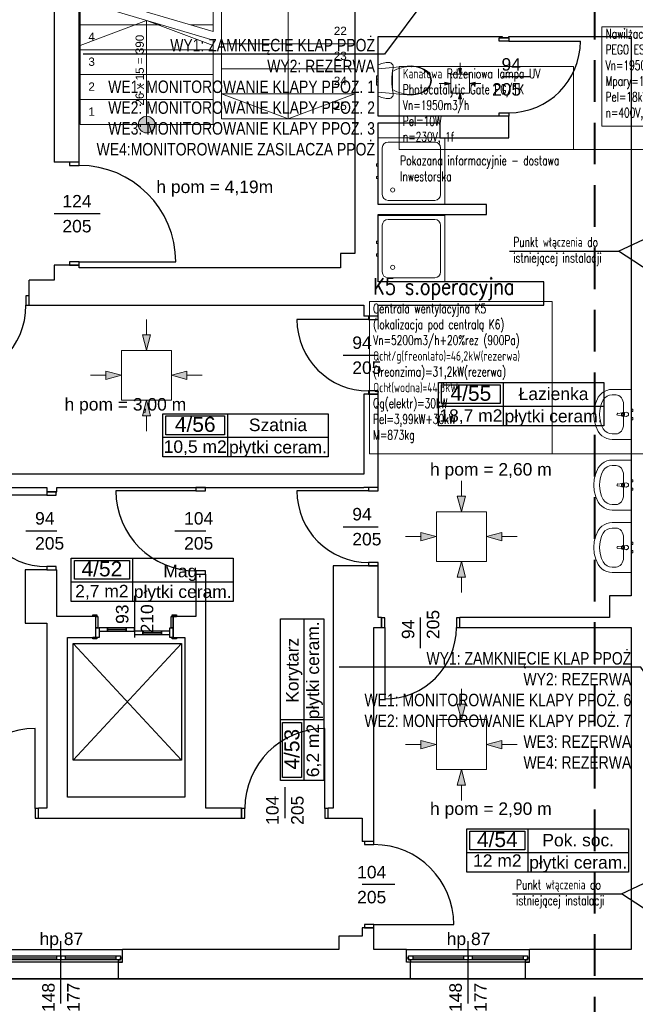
# Model space of a CAD drawing. Header units: millimetres. Extents: x -165365 to -33565, y 7406 to 103342.
# Tile 256 of 256: x -93692 to -86298, y 68937 to 80765. Entities that reach past the tile are written whole.
import ezdxf
from ezdxf import colors
from ezdxf.entities.mleader import LeaderData, LeaderLine
from ezdxf.enums import TextEntityAlignment as Align
from ezdxf.math import Vec2, Vec3

# ---------------------------------------------------------------- set-up
doc = ezdxf.new("R2010")
doc.units = ezdxf.units.MM
doc.header["$MEASUREMENT"] = 0
doc.linetypes.add('DASHED2', pattern=[0.375, 0.25, -0.125])
for name, color, linetype in [('___INST__AR_podstawy', 3, 'Continuous'), ('Drzwi', 252, 'Continuous'), ('Linia', 252, 'Continuous'), ('Obiekt', 252, 'Continuous'), ('Okno', 252, 'Continuous'), ('Polilinia', 252, 'Continuous'), ('Strefa', 252, 'Continuous'), ('Strop', 252, 'Continuous'), ('Słup', 252, 'Continuous'), ('Tekst', 252, 'Continuous'), ('Ściana', 252, 'Continuous')]:
    doc.layers.add(name, color=color, linetype=linetype)
doc.layers.add('HVAC_WENTYLACJA_ETYKIETY', color=3, linetype='Continuous', lineweight=18)
doc.layers.add('Linia SSP', color=240, linetype='Continuous', lineweight=35)
doc.styles.add('Arial', font='arial.ttf')
doc.styles.add('OPIS1', font='ROMANS.SHX', dxfattribs={"width": 0.9})
doc.styles.add('Times new roman', font='arial.ttf')

# ---------------------------------------------------------------- blocks, each defined once
blk = doc.blocks.new('A$C67C5DD2D')
at = {"layer": 'Linia', "linetype": 'Continuous', "lineweight": 13}
for points in [[(76962, 12275), (76981, 12345), (76944, 12345)], [(76849, 12162), (76779, 12181), (76779, 12143)], [(77075, 12162), (77145, 12143), (77145, 12181)], [(76962, 12050), (76944, 11980), (76981, 11980)], [(73195, 8959), (73246, 9145), (73146, 9145)], [(72894, 8659), (72708, 8709), (72708, 8609)], [(73495, 8659), (73682, 8609), (73682, 8709)], [(73195, 8359), (73146, 8172), (73246, 8172)], [(76978, 7021), (77029, 7207), (76929, 7207)], [(76677, 6721), (76491, 6771), (76491, 6671)], [(77278, 6721), (77465, 6671), (77465, 6771)], [(76978, 6421), (76929, 6234), (77029, 6234)], [(76978, 4522), (77029, 4709), (76929, 4709)], [(76677, 4222), (76491, 4272), (76491, 4172)], [(77278, 4222), (77465, 4172), (77465, 4272)], [(76978, 3922), (76929, 3735), (77029, 3736)]]:
    blk.add_hatch(color=252, dxfattribs=at).paths.add_polyline_path(points)
at = {"layer": 'Obiekt', "linetype": 'Continuous'}
blk.add_hatch(color=252, dxfattribs=at).paths.add_polyline_path([(73298, 11670, 1), (73098, 11670, 1)])
at = {"layer": 'Drzwi', "color": 252}
for p, q in [((77433, 12673), (77433, 12713)), ((77433, 12713), (77548, 12713)), ((77548, 12673), (77433, 12673)), ((77548, 12713), (77468, 12713)), ((77548, 12713), (77548, 12673)), ((77548, 12673), (78408, 12673)), ((77433, 11773), (77433, 11813)), ((77433, 11813), (77548, 11813)), ((77548, 11773), (77433, 11773)), ((77548, 11773), (77468, 11773)), ((77548, 11813), (77548, 11773)), ((72273, 11220), (72273, 11180)), ((72388, 11220), (72273, 11220)), ((72388, 11220), (72273, 11220)), ((72273, 11180), (72388, 11180)), ((72388, 11180), (72388, 11220)), ((72388, 10020), (72273, 10020)), ((72273, 10020), (72273, 9980)), ((72273, 9980), (72388, 9980)), ((72388, 9980), (72273, 9980)), ((72388, 9980), (72388, 10020)), ((72388, 10020), (73548, 10020)), ((71788, 9615), (71748, 9615)), ((71748, 9615), (71748, 9500)), ((71788, 9500), (71788, 9615)), ((71788, 9500), (71788, 9615)), ((71748, 9500), (71788, 9500)), ((75863, 9370), (75863, 9330)), ((75978, 9370), (75863, 9370)), ((75978, 9370), (75863, 9370)), ((75978, 9330), (75978, 9370)), ((75863, 9330), (75003, 9330)), ((75863, 9330), (75978, 9330)), ((75978, 8470), (75863, 8470)), ((75863, 8470), (75863, 8430)), ((75863, 8430), (75978, 8430)), ((75978, 8430), (75863, 8430)), ((75978, 8430), (75978, 8470)), ((71998, 7220), (71138, 7220)), ((71998, 7260), (71998, 7220)), ((72113, 7260), (71998, 7260)), ((71998, 7260), (72113, 7260)), ((71998, 7220), (72113, 7220)), ((72113, 7220), (72113, 7260)), ((73788, 7270), (72828, 7270)), ((73788, 7310), (73788, 7270)), ((73903, 7310), (73788, 7310)), ((73788, 7310), (73903, 7310)), ((73788, 7270), (73903, 7270)), ((73903, 7270), (73903, 7310)), ((75863, 7270), (75003, 7270)), ((75863, 7310), (75863, 7270)), ((75978, 7310), (75863, 7310)), ((75978, 7310), (75863, 7310)), ((75863, 7270), (75978, 7270)), ((75978, 7270), (75978, 7310)), ((75978, 6410), (75863, 6410)), ((75863, 6410), (75863, 6370)), ((75978, 6370), (75978, 6410)), ((72113, 6360), (71998, 6360)), ((71998, 6360), (71998, 6320)), ((71998, 6320), (72113, 6320)), ((71998, 6320), (72113, 6320)), ((72113, 6320), (72113, 6360)), ((73903, 6310), (73788, 6310)), ((73788, 6310), (73788, 6270)), ((73788, 6270), (73903, 6270)), ((73788, 6270), (73903, 6270)), ((73903, 6270), (73903, 6310)), ((75863, 6370), (75978, 6370)), ((75978, 6370), (75863, 6370)), ((72551, 5760), (72551, 5779)), ((72551, 5779), (72601, 5779)), ((72601, 5760), (72551, 5760)), ((72588, 5760), (72551, 5760)), ((72588, 5625), (72588, 5760)), ((72588, 5760), (72613, 5760)), ((72588, 5625), (72588, 5760)), ((72601, 5779), (72601, 5760)), ((72613, 5760), (72613, 5625)), ((73493, 5625), (73493, 5760)), ((73493, 5760), (73518, 5760)), ((73505, 5779), (73555, 5779)), ((73505, 5760), (73505, 5779)), ((73555, 5760), (73505, 5760)), ((73518, 5760), (73518, 5625)), ((73518, 5625), (73518, 5760)), ((73518, 5760), (73555, 5760)), ((73555, 5779), (73555, 5760)), ((76058, 5745), (76018, 5745)), ((76018, 5745), (76018, 5630)), ((76018, 5630), (76018, 5745)), ((76058, 5630), (76058, 5745)), ((76958, 5745), (76918, 5745)), ((76918, 5745), (76918, 5630)), ((76958, 5630), (76958, 5745)), ((76958, 5630), (76958, 5745)), ((72613, 5625), (72588, 5625)), ((72588, 5510), (72588, 5625)), ((72588, 5625), (72628, 5625)), ((72588, 5510), (72588, 5625)), ((72628, 5625), (72628, 5510)), ((72728, 5625), (72628, 5625)), ((72628, 5625), (72628, 5585)), ((72628, 5585), (72728, 5585)), ((72953, 5625), (72728, 5625)), ((72728, 5625), (72728, 5605)), ((72728, 5585), (72728, 5625)), ((72728, 5605), (72953, 5605)), ((72953, 5605), (72728, 5605)), ((72728, 5605), (72728, 5585)), ((72953, 5605), (72728, 5605)), ((72728, 5585), (72953, 5585)), ((72953, 5605), (72953, 5625)), ((73053, 5625), (72953, 5625)), ((72953, 5625), (72953, 5585)), ((72953, 5585), (72953, 5605)), ((72953, 5585), (73053, 5585)), ((73053, 5585), (73053, 5625)), ((73153, 5585), (73053, 5585)), ((73053, 5585), (73053, 5545)), ((73378, 5585), (73153, 5585)), ((73153, 5585), (73153, 5565)), ((73153, 5545), (73153, 5585)), ((73153, 5565), (73378, 5565)), ((73378, 5565), (73153, 5565)), ((73153, 5565), (73153, 5545)), ((73378, 5565), (73153, 5565)), ((73378, 5565), (73378, 5585)), ((73478, 5585), (73378, 5585)), ((73378, 5585), (73378, 5545)), ((73378, 5545), (73378, 5565)), ((73478, 5510), (73478, 5625)), ((73478, 5625), (73518, 5625)), ((73478, 5545), (73478, 5585)), ((73518, 5625), (73493, 5625)), ((73518, 5625), (73518, 5510)), ((73518, 5510), (73518, 5625)), ((76018, 5630), (76058, 5630)), ((76058, 5630), (76058, 4770)), ((76918, 5630), (76958, 5630)), ((72551, 5491), (72551, 5510)), ((72551, 5510), (72601, 5510)), ((72588, 5510), (72551, 5510)), ((72601, 5491), (72551, 5491)), ((72628, 5510), (72588, 5510)), ((72601, 5510), (72601, 5491)), ((73053, 5545), (73153, 5545)), ((73153, 5545), (73378, 5545)), ((73378, 5545), (73478, 5545)), ((73518, 5510), (73478, 5510)), ((73505, 5510), (73555, 5510)), ((73505, 5491), (73505, 5510)), ((73555, 5491), (73505, 5491)), ((73518, 5510), (73555, 5510)), ((73555, 5510), (73555, 5491)), ((71858, 3455), (71858, 4415)), ((75338, 3455), (75338, 4415)), ((71898, 3455), (71858, 3455)), ((71858, 3455), (71858, 3340)), ((71898, 3340), (71898, 3455)), ((71898, 3340), (71898, 3455)), ((74378, 3455), (74338, 3455)), ((74338, 3455), (74338, 3340)), ((74338, 3340), (74338, 3455)), ((74378, 3340), (74378, 3455)), ((75378, 3455), (75338, 3455)), ((75338, 3455), (75338, 3340)), ((75378, 3340), (75378, 3455)), ((75378, 3340), (75378, 3455)), ((71858, 3340), (71898, 3340)), ((74338, 3340), (74378, 3340)), ((75338, 3340), (75378, 3340)), ((75813, 3060), (75813, 3020)), ((75928, 3060), (75813, 3060)), ((75928, 3060), (75813, 3060)), ((75813, 3020), (75928, 3020)), ((75928, 3020), (75928, 3060)), ((75928, 2060), (75813, 2060)), ((75813, 2060), (75813, 2020)), ((75813, 2020), (75928, 2020)), ((75928, 2020), (75813, 2020)), ((75928, 2020), (75928, 2060)), ((75928, 2060), (76888, 2060))]:
    blk.add_line(p, q, dxfattribs=at)
for centre, radius, start, end in [((77548, 12673), 860, 270, 0), ((72388, 10020), 1160, 0, 90), ((70848, 9500), 900, 270, 0), ((75863, 9330), 860, 180, 270), ((71998, 7220), 860, 180, 270), ((73788, 7270), 960, 180, 270), ((75863, 7270), 860, 180, 270), ((76058, 5630), 860, 270, 0), ((71858, 3455), 960, 90, 180), ((75338, 3455), 960, 90, 180), ((75928, 2060), 960, 0, 90)]:
    blk.add_arc(centre, radius, start, end, dxfattribs=at)
at = {"layer": 'Linia', "color": 252, "lineweight": 13}
for p, q in [((76962, 12275), (76944, 12345)), ((76944, 12345), (76981, 12345)), ((76962, 12413), (76962, 12345)), ((76962, 12275), (76981, 12345)), ((77075, 12274), (76850, 12274)), ((76850, 12274), (76850, 12050)), ((77075, 12050), (77075, 12274)), ((76710, 12162), (76779, 12162)), ((76849, 12162), (76779, 12181)), ((76779, 12143), (76779, 12181)), ((76849, 12162), (76779, 12143)), ((77075, 12162), (77145, 12181)), ((77075, 12162), (77145, 12143)), ((77145, 12181), (77145, 12143)), ((77213, 12162), (77145, 12162)), ((76850, 12049), (77075, 12049)), ((76962, 12050), (76944, 11980)), ((76981, 11980), (76944, 11980)), ((76962, 12050), (76981, 11980)), ((76962, 11911), (76962, 11980)), ((73196, 9329), (73196, 9145)), ((73195, 8959), (73146, 9145)), ((73146, 9145), (73246, 9145)), ((73195, 8959), (73246, 9145)), ((73495, 8958), (72895, 8958)), ((72895, 8958), (72895, 8359)), ((73495, 8359), (73495, 8958)), ((72524, 8659), (72708, 8659)), ((72894, 8659), (72708, 8709)), ((72708, 8609), (72708, 8709)), ((72894, 8659), (72708, 8609)), ((73495, 8659), (73682, 8709)), ((73495, 8659), (73682, 8609)), ((73682, 8709), (73682, 8609)), ((73865, 8659), (73682, 8659)), ((72895, 8358), (73495, 8358)), ((73195, 8359), (73146, 8172)), ((73195, 8359), (73246, 8172)), ((73246, 8172), (73146, 8172)), ((73196, 7988), (73196, 8172)), ((76979, 7391), (76979, 7207)), ((76978, 7021), (76929, 7207)), ((76929, 7207), (77029, 7207)), ((76978, 7021), (77029, 7207)), ((77278, 7020), (76678, 7020)), ((76678, 7020), (76678, 6421)), ((77278, 6421), (77278, 7020)), ((76677, 6721), (76491, 6771)), ((76491, 6671), (76491, 6771)), ((77278, 6721), (77465, 6771)), ((77465, 6771), (77465, 6671)), ((76307, 6721), (76491, 6721)), ((76677, 6721), (76491, 6671)), ((77278, 6721), (77465, 6671)), ((77648, 6721), (77465, 6721)), ((76678, 6420), (77278, 6420)), ((76978, 6421), (76929, 6234)), ((76978, 6421), (77029, 6234)), ((77029, 6234), (76929, 6234)), ((76979, 6050), (76979, 6234)), ((76979, 4892), (76979, 4709)), ((76978, 4522), (76929, 4709)), ((76929, 4709), (77029, 4709)), ((76978, 4522), (77029, 4709)), ((77278, 4522), (76678, 4522)), ((76678, 4522), (76678, 3923)), ((77278, 3923), (77278, 4522)), ((76677, 4222), (76491, 4272)), ((76491, 4172), (76491, 4272)), ((77278, 4222), (77465, 4272)), ((77465, 4272), (77465, 4172)), ((76307, 4222), (76491, 4222)), ((76677, 4222), (76491, 4172)), ((77278, 4222), (77465, 4172)), ((77648, 4222), (77465, 4222)), ((76678, 3922), (77278, 3922)), ((76978, 3922), (76929, 3735)), ((76978, 3922), (77029, 3736)), ((77029, 3736), (76929, 3735)), ((76979, 3552), (76979, 3736))]:
    blk.add_line(p, q, dxfattribs=at)
at = {"layer": 'Obiekt', "color": 252, "lineweight": 20}
for p, q in [((75698, 16830), (75698, 11740)), ((74898, 16130), (74898, 11740)), ((73998, 12790), (73998, 15430)), ((74098, 15430), (74098, 11740)), ((72398, 13260), (73998, 12790)), ((72398, 11670), (72398, 13156)), ((72398, 13156), (73998, 12686)), ((73198, 12921), (72398, 12621)), ((73198, 11670), (73198, 12921)), ((73198, 12921), (73998, 12621)), ((72398, 12870), (73371, 12870)), ((73726, 12870), (73998, 12870)), ((73998, 11670), (73998, 12686)), ((72398, 12570), (73998, 12570)), ((75698, 12640), (74098, 12640)), ((75698, 12340), (74098, 12340)), ((72398, 12270), (73998, 12270)), ((72398, 11970), (73998, 11970)), ((75698, 12040), (74098, 12040)), ((74898, 11740), (74098, 12040)), ((74898, 11740), (75698, 12040)), ((75698, 11740), (74098, 11740)), ((75698, 11740), (74098, 11740)), ((72398, 11670), (73998, 11670)), ((72398, 11670), (73998, 11670))]:
    blk.add_line(p, q, dxfattribs=at)
at = {"layer": 'Obiekt', "color": 252, "lineweight": 5}
for p, q in [((75993, 12394), (75978, 12387)), ((75978, 12387), (75978, 12013)), ((76328, 12373), (75978, 12341)), ((75978, 12341), (75978, 12059)), ((76009, 12400), (75993, 12394)), ((76024, 12405), (76009, 12400)), ((76040, 12410), (76024, 12405)), ((76057, 12413), (76040, 12410)), ((76073, 12415), (76057, 12413)), ((76090, 12417), (76073, 12415)), ((76107, 12417), (76090, 12417)), ((76118, 12416), (76107, 12417)), ((76129, 12412), (76118, 12416)), ((76139, 12406), (76129, 12412)), ((76147, 12398), (76139, 12406)), ((76146, 12278), (76151, 12316)), ((76153, 12388), (76147, 12398)), ((76151, 12316), (76158, 12354)), ((76151, 12309), (76151, 12200)), ((76158, 12377), (76153, 12388)), ((76159, 12366), (76158, 12377)), ((76158, 12354), (76159, 12366)), ((76380, 12375), (76328, 12373)), ((76431, 12369), (76380, 12375)), ((76481, 12357), (76431, 12369)), ((76528, 12338), (76481, 12357)), ((76565, 12312), (76528, 12338)), ((76594, 12279), (76565, 12312)), ((75958, 12240), (75958, 12257)), ((75978, 12257), (75958, 12257)), ((75958, 12216), (75958, 12240)), ((75958, 12211), (75958, 12216)), ((75978, 12216), (75958, 12216)), ((75958, 12200), (75958, 12211)), ((75958, 12189), (75958, 12200)), ((75958, 12184), (75958, 12189)), ((75978, 12184), (75958, 12184)), ((75958, 12160), (75958, 12184)), ((75978, 12240), (75978, 12257)), ((75978, 12216), (75978, 12240)), ((75978, 12211), (75978, 12216)), ((75978, 12200), (75978, 12211)), ((75978, 12189), (75978, 12200)), ((75978, 12184), (75978, 12189)), ((75978, 12160), (75978, 12184)), ((76142, 12200), (76143, 12239)), ((76143, 12161), (76142, 12200)), ((76143, 12239), (76146, 12278)), ((76151, 12200), (76151, 12091)), ((76583, 12281), (76583, 12281)), ((76612, 12241), (76594, 12279)), ((76609, 12200), (76609, 12200)), ((76618, 12200), (76612, 12241)), ((76612, 12159), (76618, 12200)), ((75958, 12143), (75958, 12160)), ((75978, 12143), (75958, 12143)), ((75978, 12143), (75978, 12160)), ((76146, 12122), (76143, 12161)), ((76151, 12084), (76146, 12122)), ((76158, 12045), (76151, 12084)), ((76528, 12062), (76565, 12088)), ((76565, 12088), (76594, 12121)), ((76594, 12121), (76612, 12159)), ((75978, 12059), (76328, 12027)), ((75978, 12013), (75993, 12006)), ((75993, 12006), (76009, 12000)), ((76009, 12000), (76024, 11995)), ((76024, 11995), (76040, 11990)), ((76040, 11990), (76057, 11987)), ((76057, 11987), (76073, 11984)), ((76073, 11984), (76090, 11983)), ((76090, 11983), (76107, 11982)), ((76107, 11982), (76118, 11984)), ((76118, 11984), (76129, 11987)), ((76129, 11987), (76139, 11994)), ((76139, 11994), (76147, 12002)), ((76147, 12002), (76153, 12011)), ((76153, 12011), (76158, 12022)), ((76159, 12034), (76158, 12045)), ((76158, 12022), (76159, 12034)), ((76328, 12027), (76380, 12025)), ((76380, 12025), (76431, 12030)), ((76431, 12030), (76481, 12043)), ((76481, 12043), (76528, 12062)), ((76778, 11510), (75978, 11510)), ((75978, 11510), (75978, 10710)), ((76778, 10710), (76778, 11510)), ((76028, 11390), (76028, 10830)), ((76658, 11460), (76098, 11460)), ((76728, 10830), (76728, 11390)), ((75978, 11198), (75958, 11198)), ((75958, 11198), (75958, 11171)), ((75958, 11171), (75978, 11171)), ((75978, 11171), (75978, 11198)), ((75978, 11048), (75958, 11048)), ((75958, 11048), (75958, 11021)), ((75958, 11021), (75978, 11021)), ((75978, 11021), (75978, 11048)), ((75978, 10710), (76778, 10710)), ((76098, 10760), (76658, 10760)), ((76778, 10580), (75978, 10580)), ((75978, 10580), (75978, 9780)), ((76658, 10530), (76098, 10530)), ((76778, 9780), (76778, 10580)), ((76028, 10460), (76028, 9900)), ((76728, 9900), (76728, 10460)), ((75978, 10268), (75958, 10268)), ((75958, 10268), (75958, 10241)), ((75958, 10241), (75978, 10241)), ((75978, 10241), (75978, 10268)), ((75978, 10118), (75958, 10118)), ((75958, 10118), (75958, 10091)), ((75958, 10091), (75978, 10091)), ((75978, 10091), (75978, 10118)), ((76098, 9830), (76658, 9830)), ((75978, 9780), (76778, 9780)), ((78622, 8394), (78641, 8421)), ((78641, 8421), (78665, 8444)), ((78665, 8444), (78692, 8463)), ((78692, 8463), (78723, 8477)), ((78723, 8477), (78755, 8486)), ((78755, 8486), (78789, 8489)), ((78789, 8489), (79018, 8489)), ((78835, 8423), (78789, 8423)), ((79018, 8489), (79018, 7889)), ((78574, 8260), (78592, 8329)), ((78592, 8329), (78622, 8394)), ((78926, 8307), (78926, 8070)), ((78568, 8189), (78574, 8260)), ((78574, 8118), (78568, 8189)), ((78856, 8200), (78909, 8206)), ((78909, 8171), (78856, 8178)), ((78919, 8210), (78961, 8214)), ((78961, 8164), (78919, 8168)), ((78936, 8202), (78921, 8202)), ((78921, 8175), (78936, 8175)), ((78936, 8175), (78936, 8202)), ((79018, 8252), (79038, 8252)), ((79018, 8225), (79018, 8252)), ((79038, 8225), (79018, 8225)), ((79038, 8252), (79038, 8225)), ((78592, 8049), (78574, 8118)), ((78622, 7983), (78592, 8049)), ((79018, 8152), (79038, 8152)), ((79018, 8125), (79018, 8152)), ((79038, 8125), (79018, 8125)), ((79038, 8152), (79038, 8125)), ((78641, 7957), (78622, 7983)), ((78665, 7933), (78641, 7957)), ((78692, 7914), (78665, 7933)), ((78835, 7954), (78789, 7954)), ((78723, 7900), (78692, 7914)), ((78755, 7892), (78723, 7900)), ((78789, 7889), (78755, 7892)), ((79018, 7889), (78789, 7889)), ((78622, 7545), (78641, 7572)), ((78641, 7572), (78665, 7596)), ((78665, 7596), (78692, 7615)), ((78692, 7615), (78723, 7629)), ((78723, 7629), (78755, 7637)), ((78755, 7637), (78789, 7640)), ((78789, 7640), (79018, 7640)), ((78835, 7575), (78789, 7575)), ((79018, 7640), (79018, 7040)), ((78574, 7411), (78592, 7480)), ((78592, 7480), (78622, 7545)), ((78926, 7459), (78926, 7221)), ((78568, 7340), (78574, 7411)), ((78574, 7269), (78568, 7340)), ((78856, 7351), (78909, 7358)), ((78919, 7361), (78961, 7365)), ((78936, 7354), (78921, 7354)), ((78936, 7327), (78936, 7354)), ((79018, 7404), (79038, 7404)), ((79018, 7377), (79018, 7404)), ((79038, 7377), (79018, 7377)), ((79038, 7404), (79038, 7377)), ((78592, 7200), (78574, 7269)), ((78909, 7322), (78856, 7329)), ((78961, 7315), (78919, 7319)), ((78921, 7327), (78936, 7327)), ((79018, 7304), (79038, 7304)), ((79018, 7277), (79018, 7304)), ((79038, 7277), (79018, 7277)), ((79038, 7304), (79038, 7277)), ((78622, 7135), (78592, 7200)), ((78641, 7108), (78622, 7135)), ((78665, 7085), (78641, 7108)), ((78835, 7105), (78789, 7105)), ((78692, 7066), (78665, 7085)), ((78723, 7052), (78692, 7066)), ((78755, 7043), (78723, 7052)), ((78789, 7040), (78755, 7043)), ((79018, 7040), (78789, 7040)), ((78665, 6845), (78692, 6864)), ((78692, 6864), (78723, 6878)), ((78723, 6878), (78755, 6887)), ((78755, 6887), (78789, 6890)), ((78789, 6890), (79018, 6890)), ((79018, 6890), (79018, 6290)), ((78592, 6730), (78622, 6795)), ((78622, 6795), (78641, 6822)), ((78641, 6822), (78665, 6845)), ((78835, 6824), (78789, 6824)), ((78568, 6590), (78574, 6661)), ((78574, 6661), (78592, 6730)), ((78926, 6708), (78926, 6471)), ((79018, 6653), (79038, 6653)), ((79018, 6626), (79018, 6653)), ((79038, 6626), (79018, 6626)), ((79038, 6653), (79038, 6626)), ((78574, 6519), (78568, 6590)), ((78592, 6450), (78574, 6519)), ((78856, 6601), (78909, 6607)), ((78909, 6572), (78856, 6578)), ((78919, 6611), (78961, 6615)), ((78961, 6565), (78919, 6569)), ((78936, 6603), (78921, 6603)), ((78921, 6576), (78936, 6576)), ((78936, 6576), (78936, 6603)), ((79018, 6553), (79038, 6553)), ((79018, 6526), (79018, 6553)), ((79038, 6526), (79018, 6526)), ((79038, 6553), (79038, 6526)), ((78622, 6384), (78592, 6450)), ((78641, 6357), (78622, 6384)), ((78665, 6334), (78641, 6357)), ((78692, 6315), (78665, 6334)), ((78723, 6301), (78692, 6315)), ((78755, 6292), (78723, 6301)), ((78789, 6290), (78755, 6292)), ((78835, 6355), (78789, 6355)), ((79018, 6290), (78789, 6290))]:
    blk.add_line(p, q, dxfattribs=at)
at = {"layer": 'Obiekt', "color": 252}
for p, q in [((77799, 12243), (77468, 12243)), ((72639, 10600), (72088, 10600)), ((75557, 8900), (75978, 8900)), ((71747, 6790), (72118, 6790)), ((73537, 6790), (73908, 6790)), ((75557, 6840), (75978, 6840)), ((73053, 6011), (73053, 5510)), ((76488, 5379), (76488, 5750)), ((74858, 3711), (74858, 3340)), ((76179, 2540), (75788, 2540)), ((72168, 1110), (72168, 1860)), ((77058, 1110), (77058, 1860))]:
    blk.add_line(p, q, dxfattribs=at)
at = {"layer": 'Obiekt', "color": 252, "lineweight": 20}
blk.add_circle((73198, 11670), 100, dxfattribs=at)
at = {"layer": 'Obiekt', "color": 252, "lineweight": 5}
for centre in [(76153, 10885), (76153, 9955)]:
    blk.add_circle(centre, 25, dxfattribs=at)
for centre, radius, start, end in [((76366, 11942), 425, 88.6461, 120.3482), ((76390, 12110), 257, 41.5755, 93.1952), ((76471, 12199), 139, 0.3356, 36.2228), ((76471, 12201), 139, 323.7772, 359.6644), ((76366, 12458), 425, 239.6518, 271.3539), ((76390, 12289), 257, 266.8048, 318.4245), ((76098, 11390), 70, 90, 180), ((76658, 11390), 70, 0, 90), ((76098, 10830), 70, 180, 270), ((76658, 10830), 70, 270, 0), ((76098, 10460), 70, 90, 180), ((76658, 10460), 70, 0, 90), ((76098, 9900), 70, 180, 270), ((76658, 9900), 70, 270, 0), ((78858, 8189), 11.2, 97.1389, 262.8611), ((78921, 8189), 21.1, 122.771, 237.229), ((78921, 8189), 13.6, 90, 270), ((78921, 8189), 21.1, 95.1696, 122.771), ((78921, 8189), 21.1, 237.229, 264.8304), ((78961, 8189), 25, 270, 90), ((78858, 7340), 11.2, 97.1389, 262.8611), ((78921, 7340), 21.1, 122.771, 237.229), ((78921, 7340), 13.6, 90, 270), ((78921, 7340), 21.1, 95.1696, 122.771), ((78961, 7340), 25, 270, 90), ((78921, 7340), 21.1, 237.229, 264.8304), ((78858, 6590), 11.2, 97.1389, 262.8611), ((78921, 6590), 21.1, 122.771, 237.229), ((78921, 6590), 13.6, 90, 270), ((78921, 6590), 21.1, 95.1696, 122.771), ((78921, 6590), 21.1, 237.229, 264.8304), ((78961, 6590), 25, 270, 90)]:
    blk.add_arc(centre, radius, start, end, dxfattribs=at)
for centre, major_axis, ratio, start_param, end_param in [((78789, 8308), (121, 0), 0.956522, 1.570796, 2.644618), ((78835, 8307), (0, 116), 0.783646, 4.712389, 6.283185), ((79018, 8189), (382, 0), 0.956522, 2.644618, 3.638567), ((78835, 8070), (0, 116), 0.783646, 3.141593, 4.712389), ((78789, 8070), (121, 0), 0.956522, 3.638567, 4.712389), ((78789, 7459), (121, 0), 0.956522, 1.570796, 2.644618), ((78835, 7459), (0, 116), 0.783646, 4.712389, 6.283185), ((79018, 7340), (382, 0), 0.956522, 2.644618, 3.638567), ((78835, 7221), (0, 116), 0.783646, 3.141593, 4.712389), ((78789, 7221), (121, 0), 0.956522, 3.638567, 4.712389), ((79018, 6590), (382, 0), 0.956522, 2.644618, 3.638567), ((78789, 6708), (121, 0), 0.956522, 1.570796, 2.644618), ((78835, 6708), (0, 116), 0.783646, 4.712389, 6.283185), ((78789, 6471), (121, 0), 0.956522, 3.638567, 4.712389), ((78835, 6471), (0, 116), 0.783646, 3.141593, 4.712389)]:
    blk.add_ellipse(centre, major_axis=major_axis, ratio=ratio, start_param=start_param, end_param=end_param, dxfattribs=at)
for p in [(76151, 12309), (76376, 12367), (76583, 12119), (76376, 12033), (78856, 8200), (78909, 8171), (78919, 8210), (78961, 8164), (78856, 7351), (78919, 7361), (78909, 7322), (78961, 7315), (78856, 6601), (78909, 6572), (78919, 6611), (78961, 6565)]:
    blk.add_point(p, dxfattribs=at)
at = {"layer": 'Okno', "color": 252}
for p, q in [((71428, 1760), (72908, 1760)), ((71503, 1685), (72118, 1685)), ((71503, 1685), (72118, 1685)), ((71503, 1660), (72118, 1660)), ((72118, 1635), (72118, 1685)), ((72118, 1685), (72168, 1685)), ((72168, 1685), (72168, 1635)), ((72168, 1685), (72218, 1685)), ((72168, 1635), (72168, 1685)), ((72218, 1685), (72833, 1685)), ((72218, 1685), (72218, 1635)), ((72218, 1685), (72833, 1685)), ((72218, 1660), (72833, 1660)), ((72833, 1635), (72833, 1685)), ((72833, 1685), (72883, 1685)), ((72883, 1685), (72883, 1635)), ((72883, 1635), (72883, 1660)), ((72883, 1660), (72908, 1660)), ((72908, 1610), (72908, 1660)), ((76318, 1760), (77798, 1760)), ((76318, 1660), (76343, 1660)), ((76318, 1610), (76318, 1660)), ((76343, 1685), (76393, 1685)), ((76343, 1635), (76343, 1685)), ((76343, 1660), (76343, 1635)), ((76393, 1685), (77008, 1685)), ((76393, 1685), (76393, 1635)), ((76393, 1685), (77008, 1685)), ((76393, 1660), (77008, 1660)), ((77008, 1635), (77008, 1685)), ((77008, 1685), (77058, 1685)), ((77058, 1685), (77058, 1635)), ((77058, 1685), (77108, 1685)), ((77058, 1635), (77058, 1685)), ((77108, 1685), (77723, 1685)), ((77108, 1685), (77108, 1635)), ((77108, 1685), (77723, 1685)), ((77108, 1660), (77723, 1660)), ((77723, 1635), (77723, 1685)), ((77723, 1685), (77773, 1685)), ((77773, 1685), (77773, 1635)), ((77773, 1635), (77773, 1660)), ((77773, 1660), (77798, 1660)), ((77798, 1610), (77798, 1660)), ((72168, 1610), (71478, 1610)), ((72118, 1635), (71503, 1635)), ((72168, 1635), (72118, 1635)), ((72218, 1635), (72168, 1635)), ((72858, 1610), (72168, 1610)), ((72833, 1635), (72218, 1635)), ((72883, 1635), (72833, 1635)), ((72858, 1610), (72858, 1635)), ((72858, 1635), (72883, 1635)), ((72908, 1610), (72858, 1610)), ((72858, 1610), (72908, 1610)), ((76368, 1610), (76318, 1610)), ((76368, 1610), (76318, 1610)), ((76343, 1635), (76368, 1635)), ((76393, 1635), (76343, 1635)), ((76368, 1635), (76368, 1610)), ((77058, 1610), (76368, 1610)), ((77008, 1635), (76393, 1635)), ((77058, 1635), (77008, 1635)), ((77108, 1635), (77058, 1635)), ((77748, 1610), (77058, 1610)), ((77723, 1635), (77108, 1635)), ((77773, 1635), (77723, 1635)), ((77748, 1610), (77748, 1635)), ((77748, 1635), (77773, 1635)), ((77798, 1610), (77748, 1610)), ((77748, 1610), (77798, 1610)), ((71478, 1410), (72858, 1410)), ((76368, 1410), (77748, 1410))]:
    blk.add_line(p, q, dxfattribs=at)
at = {"layer": 'Polilinia', "color": 252, "flags": 128}
blk.add_lwpolyline([(72315, 5435), (73615, 5435), (73615, 4035), (72315, 4035), (73615, 5435), (73615, 4035), (72315, 4035)], close=True, dxfattribs=at)
blk.add_lwpolyline([(73615, 4035), (72315, 5435)], dxfattribs=at)
at = {"layer": 'Strefa', "color": 252}
for p, q in [((76702, 8570), (78690, 8570)), ((76702, 8051), (76702, 8570)), ((76741, 8544), (77442, 8544)), ((76741, 8318), (76741, 8544)), ((77442, 8544), (77442, 8318)), ((77481, 8570), (77481, 8051)), ((78690, 8570), (78690, 8051)), ((76702, 8287), (78690, 8287)), ((77442, 8318), (76741, 8318)), ((73391, 8197), (75379, 8197)), ((73391, 7678), (73391, 8197)), ((73430, 8171), (74132, 8171)), ((73430, 7945), (73430, 8171)), ((74132, 8171), (74132, 7945)), ((74170, 8197), (74170, 7678)), ((75379, 8197), (75379, 7678)), ((78690, 8051), (76702, 8051)), ((74132, 7945), (73430, 7945)), ((73391, 7914), (75379, 7914)), ((75379, 7678), (73391, 7678)), ((72293, 6461), (74236, 6461)), ((72293, 5943), (72293, 6461)), ((72330, 6435), (72991, 6435)), ((72330, 6209), (72330, 6435)), ((72991, 6435), (72991, 6209)), ((73027, 6461), (73027, 5943)), ((74236, 6461), (74236, 5943)), ((72293, 6178), (74236, 6178)), ((72991, 6209), (72330, 6209)), ((74236, 5943), (72293, 5943)), ((74805, 3790), (74805, 5732)), ((74805, 5732), (75324, 5732)), ((75088, 3790), (75088, 5732)), ((75324, 5732), (75324, 3790)), ((74805, 4524), (75324, 4524)), ((74831, 3827), (74831, 4488)), ((74831, 4488), (75058, 4488)), ((75058, 4488), (75058, 3827)), ((75324, 3790), (74805, 3790)), ((75058, 3827), (74831, 3827)), ((77043, 3209), (78985, 3209)), ((77043, 2691), (77043, 3209)), ((77777, 3209), (77777, 2691)), ((78985, 3209), (78985, 2691)), ((77080, 3183), (77740, 3183)), ((77080, 2957), (77080, 3183)), ((77740, 3183), (77740, 2957)), ((77740, 2957), (77080, 2957)), ((77043, 2926), (78985, 2926)), ((78985, 2691), (77043, 2691))]:
    blk.add_line(p, q, dxfattribs=at)
at = {"layer": 'Strop', "flags": 128}
blk.add_lwpolyline([(39649, 29445, -0.017918), (47227, 28726, -0.007769), (50493, 28246), (50493, 28246, -0.034913), (68308, 24063, -0.031398), (82277, 18750, -0.003589), (83855, 18009, -0.015549), (90302, 14552, -0.016829), (97898, 9845), (97898, 6106), (90648, 6106), (90648, 1410), (68928, 1410), (68928, 0), (25198, 0)], format="xyb", dxfattribs=at)
at = {"layer": 'Słup', "color": 252}
for p, q in [((76718, 11690), (76718, 11510)), ((77548, 11510), (77548, 11690)), ((76718, 11510), (77468, 11510)), ((77468, 11510), (77548, 11510)), ((75528, 10120), (75528, 9950)), ((75698, 10120), (75528, 10120)), ((71998, 6320), (71738, 6320)), ((71738, 6320), (71738, 5680)), ((75438, 6370), (75438, 3460)), ((75808, 6370), (75438, 6370)), ((78758, 6010), (78758, 5750)), ((79018, 6010), (78758, 6010)), ((71738, 5680), (71998, 5680)), ((75508, 1920), (75508, 1760)), ((75788, 1920), (75508, 1920))]:
    blk.add_line(p, q, dxfattribs=at)
at = {"layer": 'Ściana', "color": 252}
for p, q in [((77548, 12713), (77468, 12713)), ((77548, 11773), (77468, 11773)), ((72273, 11220), (72088, 11220)), ((72388, 11220), (72273, 11220)), ((72273, 9980), (72088, 9980)), ((72388, 9980), (72273, 9980)), ((71788, 9615), (71788, 9800)), ((71788, 9500), (71788, 9615)), ((75863, 9370), (75808, 9370)), ((75978, 9370), (75863, 9370)), ((75863, 8430), (75808, 8430)), ((75978, 8430), (75863, 8430)), ((71998, 7260), (72113, 7260)), ((72113, 7260), (72118, 7260)), ((73788, 7310), (73903, 7310)), ((73903, 7310), (73908, 7310)), ((75863, 7310), (75808, 7310)), ((75978, 7310), (75863, 7310)), ((71998, 6320), (72113, 6320)), ((72113, 6320), (72118, 6320)), ((73788, 6270), (73903, 6270)), ((73903, 6270), (73908, 6270)), ((75863, 6370), (75808, 6370)), ((75978, 6370), (75863, 6370)), ((72588, 5760), (72551, 5760)), ((72588, 5625), (72588, 5760)), ((73518, 5760), (73555, 5760)), ((73518, 5625), (73518, 5760)), ((76018, 5745), (76018, 5750)), ((76018, 5630), (76018, 5745)), ((76958, 5745), (76958, 5750)), ((76958, 5630), (76958, 5745)), ((72588, 5510), (72588, 5625)), ((73518, 5510), (73518, 5625)), ((72588, 5510), (72551, 5510)), ((73518, 5510), (73555, 5510)), ((71898, 3455), (71898, 3460)), ((71898, 3340), (71898, 3455)), ((74338, 3455), (74338, 3460)), ((74338, 3340), (74338, 3455)), ((75378, 3455), (75378, 3460)), ((75378, 3340), (75378, 3455)), ((75813, 3060), (75788, 3060)), ((75928, 3060), (75813, 3060)), ((75813, 2020), (75788, 2020)), ((75928, 2020), (75813, 2020)), ((72908, 1660), (72908, 1760)), ((72908, 1610), (72908, 1660)), ((76318, 1660), (76318, 1760)), ((76318, 1610), (76318, 1660)), ((77798, 1660), (77798, 1760)), ((77798, 1610), (77798, 1660)), ((72858, 1410), (72858, 1610)), ((72858, 1610), (72908, 1610)), ((76368, 1610), (76318, 1610)), ((76368, 1410), (76368, 1610)), ((77748, 1410), (77748, 1610)), ((77748, 1610), (77798, 1610))]:
    blk.add_line(p, q, dxfattribs=at)
at = {"layer": 'Ściana', "color": 252, "flags": 128}
for points in [[(72388, 11220), (72388, 16860)], [(75698, 16860), (75698, 12730)], [(72088, 15480), (72088, 11220)], [(75698, 12730), (75698, 10120)], [(75978, 11770), (75978, 12730)], [(75978, 12730), (77468, 12730)], [(77468, 12730), (77468, 12713)], [(77548, 12730), (79018, 12730)], [(77548, 12713), (77548, 12730)], [(79018, 12730), (79018, 6010)], [(77468, 11770), (75978, 11770)], [(77468, 11773), (77468, 11770)], [(77548, 11690), (77548, 11773)], [(75978, 10710), (75978, 11690)], [(75978, 11690), (76718, 11690)], [(77278, 10710), (75978, 10710)], [(77278, 10590), (77278, 10710)], [(75978, 9950), (75978, 10590)], [(75978, 10590), (77278, 10590)], [(72088, 9980), (72088, 9800)], [(72388, 9950), (72388, 9980)], [(75528, 9950), (72388, 9950)], [(75978, 9780), (75978, 9950)], [(72088, 9800), (71788, 9800)], [(77968, 9780), (75978, 9780)], [(77968, 9500), (77968, 9780)], [(71788, 9500), (72088, 9500)], [(72088, 9500), (75808, 9500)], [(75808, 9500), (75808, 9370)], [(75978, 9500), (77968, 9500)], [(75978, 9500), (75978, 9500)], [(75978, 9370), (75978, 9500)], [(75808, 8430), (75808, 7470)], [(75978, 7310), (75978, 8430)], [(75808, 7470), (70658, 7470)], [(70548, 7310), (71998, 7310)], [(71998, 7310), (71998, 7260)], [(72118, 7310), (73788, 7310)], [(72118, 7260), (72118, 7310)], [(73908, 7310), (75808, 7310)], [(72118, 5760), (72118, 6320)], [(73788, 6270), (73788, 5760)], [(73908, 5760), (73908, 6270)], [(75978, 5750), (75978, 6370)], [(71998, 5680), (71998, 3460)], [(72588, 5760), (72118, 5760)], [(73788, 5760), (73518, 5760)], [(73908, 3460), (73908, 5760)], [(76018, 5750), (75978, 5750)], [(78758, 5750), (76958, 5750)], [(75928, 5630), (76018, 5630)], [(75928, 3060), (75928, 5630)], [(76958, 5630), (79018, 5630)], [(79018, 5630), (79018, 1760)], [(72248, 3590), (72248, 5510)], [(72248, 5510), (72588, 5510)], [(73518, 5510), (73658, 5510)], [(73658, 5510), (73658, 3590)], [(73658, 3590), (72248, 3590)], [(71998, 3460), (71898, 3460)], [(74338, 3460), (73908, 3460)], [(75438, 3460), (75378, 3460)], [(71898, 3340), (71998, 3340)], [(71998, 3340), (73908, 3340)], [(73908, 3340), (74338, 3340)], [(75378, 3340), (75788, 3340)], [(75788, 3340), (75788, 3060)], [(75788, 2020), (75788, 1920)], [(75928, 1760), (75928, 2020)], [(75508, 1760), (72908, 1760)], [(76318, 1760), (75928, 1760)], [(79018, 1760), (77798, 1760)], [(72858, 1410), (76368, 1410)], [(77748, 1410), (84178, 1410)]]:
    blk.add_lwpolyline(points, dxfattribs=at)
at = {"layer": 'Obiekt', "color": 252, "lineweight": 20, "char_height": 100, "attachment_point": 4, "style": 'Arial'}
for s, insert in [('\\A1;{\\fArial|b0|i0|c238|p38;4}', (72498, 12726)), ('\\A1;{\\fArial|b0|i0|c238|p38;22}', (75446, 12796)), ('\\A1;{\\fArial|b0|i0|c238|p38;23}', (75446, 12495)), ('\\A1;{\\fArial|b0|i0|c238|p38;3}', (72498, 12425)), ('\\A1;{\\fArial|b0|i0|c238|p38;24}', (75446, 12196)), ('\\A1;{\\fArial|b0|i0|c238|p38;2}', (72498, 12126)), ('\\A1;{\\fArial|b0|i0|c238|p38;25}', (75446, 11895)), ('\\A1;{\\fArial|b0|i0|c238|p38;1}', (72498, 11826))]:
    blk.add_mtext(s, dxfattribs=dict(at, insert=insert))
at = {"layer": 'Obiekt', "color": 252, "lineweight": 20, "insert": (73115, 11860), "char_height": 100, "attachment_point": 4, "rotation": 90, "style": 'Arial'}
blk.add_mtext('\\A1;{\\fArial|b0|i0|c238|p38; 26 x 15 = 390}', dxfattribs=at)
at = {"layer": 'Obiekt', "color": 252, "char_height": 150, "attachment_point": 7, "style": 'Arial'}
for s, insert in [('\\A1;{\\fArial|b0|i0|c238|p38;94}', (77460, 12316)), ('\\A1;{\\fArial|b0|i0|c238|p38;205}', (77346, 12016)), ('\\A1;{\\fArial|b0|i0|c238|p38;124}', (72186, 10675)), ('\\A1;{\\fArial|b0|i0|c238|p38;205}', (72186, 10373)), ('\\A1;{\\fArial|b0|i0|c238|p38;94}', (75668, 8973)), ('\\A1;{\\fArial|b0|i0|c238|p38;205}', (75668, 8673)), ('\\A1;{\\fArial|b0|i0|c238|p38;94}', (71858, 6863)), ('\\A1;{\\fArial|b0|i0|c238|p38;104}', (73648, 6863)), ('\\A1;{\\fArial|b0|i0|c238|p38;94}', (75668, 6913)), ('\\A1;{\\fArial|b0|i0|c238|p38;205}', (75668, 6613)), ('\\A1;{\\fArial|b0|i0|c238|p38;205}', (71858, 6563)), ('\\A1;{\\fArial|b0|i0|c238|p38;205}', (73648, 6563)), ('\\A1;{\\fArial|b0|i0|c238|p38;104}', (75726, 2613)), ('\\A1;{\\fArial|b0|i0|c238|p38;205}', (75726, 2313)), ('\\A1;{\\fArial|b0|i0|c238|p38;hp 87}', (71912, 1769)), ('\\A1;{\\fArial|b0|i0|c238|p38;hp 87}', (76802, 1769))]:
    blk.add_mtext(s, dxfattribs=dict(at, insert=insert))
at = {"layer": 'Obiekt', "color": 252, "char_height": 150, "attachment_point": 7, "rotation": 90, "style": 'Arial'}
for s, insert in [('\\A1;{\\fArial|b0|i0|c238|p38;93}', (72981, 5672)), ('\\A1;{\\fArial|b0|i0|c238|p38;210}', (73280, 5558)), ('\\A1;{\\fArial|b0|i0|c238|p38;205}', (76715, 5490)), ('\\A1;{\\fArial|b0|i0|c238|p38;94}', (76415, 5490)), ('\\A1;{\\fArial|b0|i0|c238|p38;104}', (74785, 3258)), ('\\A1;{\\fArial|b0|i0|c238|p38;205}', (75085, 3258)), ('\\A1;{\\fArial|b0|i0|c238|p38;148}', (72095, 1010)), ('\\A1;{\\fArial|b0|i0|c238|p38;177}', (72393, 1010)), ('\\A1;{\\fArial|b0|i0|c238|p38;148}', (76985, 1010)), ('\\A1;{\\fArial|b0|i0|c238|p38;177}', (77283, 1010))]:
    blk.add_mtext(s, dxfattribs=dict(at, insert=insert))
at = {"layer": 'Strefa', "color": 252, "style": 'Arial'}
for s, height, p in [('4/55', 180, (77092, 8442)), ('Łazienka', 150, (78085, 8436)), ('4/56', 180, (73781, 8069)), ('18,7 m2', 150, (77092, 8175)), ('płytki ceram.', 150, (78085, 8168)), ('Szatnia', 150, (74775, 8063)), ('10,5 m2', 150, (73781, 7802)), ('płytki ceram.', 150, (74775, 7795)), ('4/52', 180, (72660, 6333)), ('Mag.', 150, (73631, 6307)), ('płytki ceram.', 150, (73631, 6059)), ('2,7 m2', 150, (72660, 6066)), ('4/54', 180, (77410, 3081)), ('Pok. soc.', 150, (78381, 3075)), ('12 m2', 150, (77410, 2829)), ('płytki ceram.', 150, (78381, 2807))]:
    blk.add_text(s, height=height, dxfattribs=at).set_placement(p, align=Align.MIDDLE_CENTER)
for s, height, p in [('płytki ceram.', 150, (75194, 5115)), ('Korytarz', 150, (74947, 5115)), ('4/53', 180, (74942, 4166)), ('6,2 m2', 150, (75194, 4151))]:
    blk.add_text(s, height=height, rotation=90, dxfattribs=at).set_placement(p, align=Align.MIDDLE_CENTER)
at = {"layer": 'Tekst', "color": 252, "char_height": 150, "attachment_point": 2, "style": 'Times new roman'}
for s, insert in [('\\A1;{\\fArial|b0|i0|c0|p38;h pom = 4,19m}', (74016, 10998)), ('\\A1;{\\fArial|b0|i0|c0|p38;h pom = 3,00 m}', (72942, 8385)), ('\\A1;{\\fArial|b0|i0|c0|p38;h pom = 2,60 m}', (77332, 7604)), ('\\A1;{\\fArial|b0|i0|c0|p38;h pom = 2,90 m}', (77332, 3528))]:
    blk.add_mtext(s, dxfattribs=dict(at, insert=insert))

msp = doc.modelspace()

# ---------------------------------------------------------------- block references
msp.add_blockref('A$C67C5DD2D', (-165365.15013, 67834.47819))

# ---------------------------------------------------------------- next in the draw order: linework, layer by layer
at = {"layer": '___INST__AR_podstawy'}
for p, q in [((-87809.12409, 77985.03147), (-86499.906, 77985.03147)), ((-85955.67815, 77626.1521), (-86499.906, 77985.03147)), ((-87774.99668, 70265.1069), (-86465.77858, 70265.1069)), ((-85921.55074, 69906.22753), (-86465.77858, 70265.1069))]:
    msp.add_line(p, q, dxfattribs=at)
at = {"layer": '___INST__AR_podstawy', "color": 80, "linetype": 'DASHED2', "lineweight": 40, "ltscale": 2000}
msp.add_lwpolyline([(-86787.00075, 67542.3908), (-71552.16033, 67542.3908), (-71552.16033, 73041.19096), (-66702.21322, 73041.19096), (-66702.21322, 77799.86906), (-78852.21156, 85099.86906), (-83127.00075, 87027.5955), (-86787.00075, 87027.5955)], close=True, dxfattribs=at)
at = {"layer": '___INST__AR_podstawy'}
for points in [[(-86499.906, 77985.03147), (-85960.35118, 78235.84137)], [(-86465.77858, 70265.1069), (-85926.22377, 70515.9168)]]:
    msp.add_lwpolyline(points, dxfattribs=at)
at = {"layer": 'HVAC_WENTYLACJA_ETYKIETY'}
msp.add_line((-87296.45645, 75549.33006), (-80642.71043, 75549.33006), dxfattribs=at)
for points in [[(-86699.83458, 80680.21858), (-85187.41509, 80680.21858), (-85187.41509, 79486.23755), (-86699.83458, 79486.23755)], [(-89134.52892, 80200.9701), (-87042.10943, 80200.9701), (-87042.10943, 79206.98906), (-89134.52892, 79206.98906)], [(-89491.37594, 77378.29214), (-87296.45645, 77378.29214), (-87296.45645, 75549.33006), (-89491.37594, 75549.33006)]]:
    msp.add_lwpolyline(points, close=True, dxfattribs=at)
msp.add_lwpolyline([(-85357.10886, 79204.77623), (-87042.10943, 79206.98906), (-88244.46217, 79206.98906)], dxfattribs=at)

# ---------------------------------------------------------------- next in the draw order: texts
at = {"layer": 'HVAC_WENTYLACJA_ETYKIETY', "char_height": 113.75, "width": 2745.3913982, "attachment_point": 1}
for s, insert in [('\\Fromans|c238;\\W0.7;Nawilżacz parowy K7\\PPEGO ES24\\PVn=1950m3/h+20%rez\\PMpary=17,12kg/h\\PPel=18kW\\Pn=400V, 3f\\P', (-86655.7575, 80653.40705)), ('\\Fromans|c238;\\W0.7;Kanałowa Rdzeniowa lampa UV\\PPhotocatalytic Gate PG/1K \\PVn=1950m3/h\\PPel=10W\\Pn=230V, 1f\\P', (-89090.45184, 80174.15856)), ('\\Fromans|c238;\\W0.7;Pokazana informacyjnie - dostawa \\PInwestorska\\P', (-89122.09585, 79129.54664)), ('\\Fromans|c238;\\W0.7;Punkt włączenia do \\Pistniejącej instalacji  ', (-87764.32714, 78150.99522)), ('\\Fromans|c238;\\W0.7;Centrala wentylacyjna K5 \\P(lokalizacja pod centralą K6)\\PVn=5200m3/h+20%rez (900Pa)\\PQchł/g(freonlato)=46,2kW(rezerwa)\\P(freonzima)=31,2kW(rezerwa)\\PQchł(wodna)=44,8kW\\PQg(elektr)=30kW\\PPel=3,99kW+30kW\\PM=873kg', (-89447.29886, 77351.4806)), ('\\Fromans|c238;\\W0.7;Punkt włączenia do \\Pistniejącej instalacji  ', (-87730.19973, 70431.07066))]:
    msp.add_mtext(s, dxfattribs=dict(at, insert=insert))
at = {"layer": 'HVAC_WENTYLACJA_ETYKIETY', "insert": (-89447.29886, 77658.7162), "char_height": 195, "width": 2745.3913982, "attachment_point": 1, "style": 'OPIS1'}
msp.add_mtext('\\C6;\\W0.8;K5 s.operacyjna', dxfattribs=at)

# ---------------------------------------------------------------- next in the draw order: leaders
at = {"layer": 'Linia SSP', "color": 4, "lineweight": 5, "ltscale": 0.2}
ml = msp.add_multileader_mtext('Standard', dxfattribs=at)
ml.set_content('{\\W0.8;\\fArial|b0|i0|c238|p0;\\C3;WY1: \\C256;ZAMKNIĘCIE KLAP PPOŻ\\P\\C3;WY2: \\C256;REZERWA\\P\\C5;WE1\\C3;: \\C256;MONITOROWANIE KLAPY PPOŻ. 1\\P\\C5;WE2\\C3;: \\C256;MONITOROWANIE KLAPY PPOŻ. 2\\P\\C5;WE3\\C3;: \\C256;MONITOROWANIE KLAPY PPOŻ. 3\\P\\C5;WE4\\C3;:\\C256;MONITOROWANIE ZASILACZA PPOŻ}', color=256)
ml.set_leader_properties()
ml.build(insert=Vec2(0, 0))
ml.multileader.update_dxf_attribs({"text_right_attachment_type": 6, "dogleg_length": 50, "arrow_head_size": 15.795})
ctx = ml.context
ctx.base_point, ctx.char_height, ctx.arrow_head_size, ctx.landing_gap_size, ctx.plane_origin = Vec3(-92762.88538, 80441.74193), 150, 15.795, 0.3159, Vec3(-92611.14494, 82174.19091)
ctx.right_attachment = 6
notes = []
notes.append((ctx, [(0, (1, 1, 0), (-89311.68473, 80349.39882), (-1, 0), 112.99722, [(0, [(-88132.6957, 81929.58217)], 0, [])])]))
ctx.mtext.insert, ctx.mtext.width, ctx.mtext.alignment = Vec3(-89424.99785, 80534.08504), 3471.3316114, 3
ml = msp.add_multileader_mtext('Standard', dxfattribs=at)
ml.set_content('{\\W0.8;\\fArial|b0|i0|c238|p0;\\C3;WY1: \\C256;ZAMKNIĘCIE KLAP PPOŻ\\P\\C3;WY2: \\C256;REZERWA\\P\\C5;WE1\\C3;: \\C256;MONITOROWANIE KLAPY PPOŻ. 6\\P\\C5;WE2\\C3;: \\C256;MONITOROWANIE KLAPY PPOŻ. 7\\P\\C5;WE3\\C3;: REZERWA\\P\\C5;WE4\\C3;: REZERWA}', color=256)
ml.set_leader_properties()
ml.build(insert=Vec2(0, 0))
ml.multileader.update_dxf_attribs({"text_right_attachment_type": 6, "dogleg_length": 50, "arrow_head_size": 15.795})
ctx = ml.context
ctx.base_point, ctx.char_height, ctx.arrow_head_size, ctx.landing_gap_size, ctx.plane_origin = Vec3(-89542.11568, 73076.59759), 150, 15.795, 0.3159, Vec3(-90534.64927, 73226.48412)
ctx.right_attachment = 6
notes.append((ctx, [(0, (1, 1, 0), (-86233.83454, 72985.48232), (-1, 0), 112.99722, [(0, [(-85362.71169, 71743.48358)], 0, [])])]))
ctx.mtext.insert, ctx.mtext.width, ctx.mtext.alignment = Vec3(-86347.14766, 73167.71287), 3471.3316114, 3
for ctx, leaders in notes:
    for number, flags, end, landing, length, lines in leaders:
        leader = LeaderData()
        leader.index, (leader.has_last_leader_line, leader.has_dogleg_vector, leader.attachment_direction) = number, flags
        leader.last_leader_point, leader.dogleg_vector, leader.dogleg_length = Vec3(end), Vec3(landing), length
        for number, points, colour, breaks in lines:
            line = LeaderLine()
            line.index, line.vertices, line.color, line.breaks = number, Vec3.list(points), colors.encode_raw_color(colour), breaks
            leader.lines.append(line)
        ctx.leaders.append(leader)

doc.saveas('drawing.dxf')
